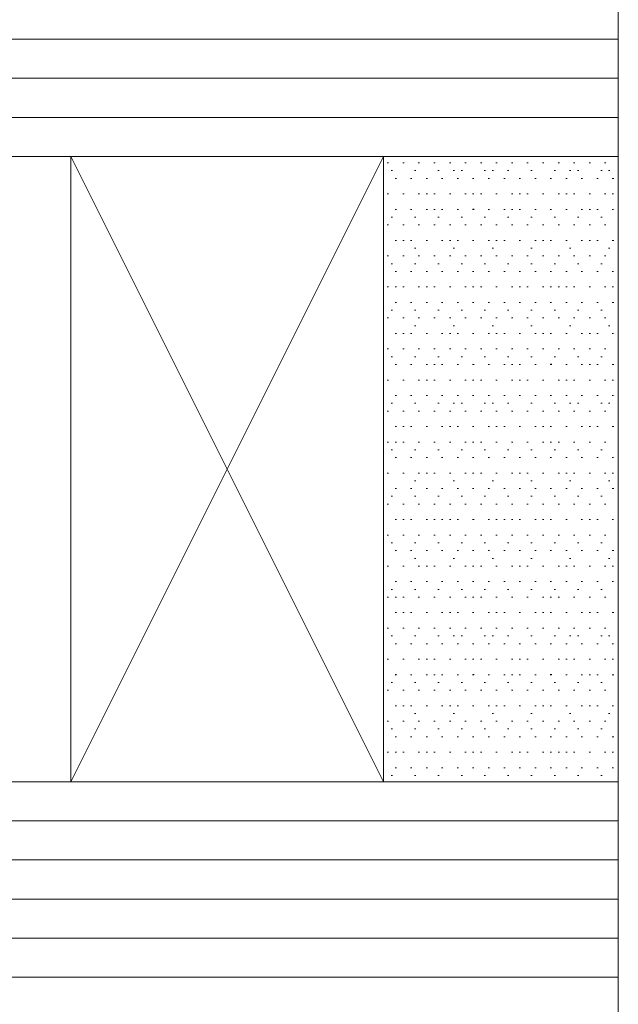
# Model space of a CAD drawing. Header units: inches. Extents: x 44881 to 156022, y 58140 to 83978.
# Tile 96 of 256: x 98435 to 98451, y 72447 to 72472. Entities that reach past the tile are written whole.
import ezdxf

# ---------------------------------------------------------------- set-up
doc = ezdxf.new("R2010")
doc.units = ezdxf.units.IN
for name, color, linetype, lineweight in [('_MB_inne_0.15', 251, 'Continuous', 15), ('_MB_kreskowanie_szklo_0.09', 157, 'Continuous', 9), ('_MB_kreskowanie_szklo_0.09 @ 1', 157, 'Continuous', 9), ('_MB_kreskowanie_szklo_0.09 @ 1.5', 157, 'Continuous', 9), ('_MB_kreskowanie_szklo_0.09 @ 10', 157, 'Continuous', 9), ('_MB_kreskowanie_szklo_0.09 @ 100', 157, 'Continuous', 9), ('_MB_kreskowanie_szklo_0.09 @ 2', 157, 'Continuous', 9), ('_MB_kreskowanie_szklo_0.09 @ 2.5', 157, 'Continuous', 9), ('_MB_kreskowanie_szklo_0.09 @ 20', 157, 'Continuous', 9), ('_MB_kreskowanie_szklo_0.09 @ 25', 157, 'Continuous', 9), ('_MB_kreskowanie_szklo_0.09 @ 4', 157, 'Continuous', 9), ('_MB_kreskowanie_szklo_0.09 @ 5', 157, 'Continuous', 9), ('_MB_kreskowanie_szklo_0.09 @ 50', 157, 'Continuous', 9), ('_MB_kreskowanie_szklo_0.09 @ 8', 157, 'Continuous', 9), ('_MB_szklo_0.15', 142, 'Continuous', 15)]:
    doc.layers.add(name, color=color, linetype=linetype, lineweight=lineweight)

# ---------------------------------------------------------------- blocks, each defined once
blk = doc.blocks.new('*U1455')
at = {"layer": '_MB_kreskowanie_szklo_0.09 @ 1'}
h = blk.add_hatch(dxfattribs=at)
h.set_pattern_fill('DOTS', color=256, scale=0.25)
h.set_pattern_definition([(0, (0, -10), (0.1984375, 0.396875), [0, -0.396875])])
h.paths.add_polyline_path([(6, -22), (6, -6), (0, -6), (0, -22)])
at = {"layer": '_MB_kreskowanie_szklo_0.09 @ 1.5'}
h = blk.add_hatch(dxfattribs=at)
h.set_pattern_fill('DOTS', color=256, scale=0.25)
h.set_pattern_definition([(0, (0, -10), (0.29765625, 0.5953124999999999), [0, -0.5953124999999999])])
h.paths.add_polyline_path([(6, -22), (6, -6), (0, -6), (0, -22)])
at = {"layer": '_MB_kreskowanie_szklo_0.09 @ 10'}
h = blk.add_hatch(dxfattribs=at)
h.set_pattern_fill('DOTS', color=256, scale=0.25)
h.set_pattern_definition([(0, (0, -10), (1.984375, 3.96875), [0, -3.96875])])
h.paths.add_polyline_path([(6, -22), (6, -6), (0, -6), (0, -22)])
at = {"layer": '_MB_kreskowanie_szklo_0.09 @ 100'}
h = blk.add_hatch(dxfattribs=at)
h.set_pattern_fill('DOTS', color=256, scale=0.25)
h.set_pattern_definition([(0, (0, -10), (19.84375, 39.6875), [0, -39.6875])])
h.paths.add_polyline_path([(6, -22), (6, -6), (0, -6), (0, -22)])
at = {"layer": '_MB_kreskowanie_szklo_0.09 @ 2'}
h = blk.add_hatch(dxfattribs=at)
h.set_pattern_fill('DOTS', color=256, scale=0.25)
h.set_pattern_definition([(0, (0, -10), (0.396875, 0.79375), [0, -0.79375])])
h.paths.add_polyline_path([(6, -22), (6, -6), (0, -6), (0, -22)])
at = {"layer": '_MB_kreskowanie_szklo_0.09 @ 2.5'}
h = blk.add_hatch(dxfattribs=at)
h.set_pattern_fill('DOTS', color=256, scale=0.25)
h.set_pattern_definition([(0, (0, -10), (0.49609375, 0.9921875), [0, -0.9921875])])
h.paths.add_polyline_path([(6, -22), (6, -6), (0, -6), (0, -22)])
at = {"layer": '_MB_kreskowanie_szklo_0.09 @ 20'}
h = blk.add_hatch(dxfattribs=at)
h.set_pattern_fill('DOTS', color=256, scale=0.25)
h.set_pattern_definition([(0, (0, -10), (3.96875, 7.9375), [0, -7.9375])])
h.paths.add_polyline_path([(6, -22), (6, -6), (0, -6), (0, -22)])
at = {"layer": '_MB_kreskowanie_szklo_0.09 @ 25'}
h = blk.add_hatch(dxfattribs=at)
h.set_pattern_fill('DOTS', color=256, scale=0.25)
h.set_pattern_definition([(0, (0, -10), (4.9609375, 9.921875), [0, -9.921875])])
h.paths.add_polyline_path([(6, -22), (6, -6), (0, -6), (0, -22)])
at = {"layer": '_MB_kreskowanie_szklo_0.09 @ 4'}
h = blk.add_hatch(dxfattribs=at)
h.set_pattern_fill('DOTS', color=256, scale=0.25)
h.set_pattern_definition([(0, (0, -10), (0.79375, 1.5875), [0, -1.5875])])
h.paths.add_polyline_path([(6, -22), (6, -6), (0, -6), (0, -22)])
at = {"layer": '_MB_kreskowanie_szklo_0.09 @ 5'}
h = blk.add_hatch(dxfattribs=at)
h.set_pattern_fill('DOTS', color=256, scale=0.25)
h.set_pattern_definition([(0, (0, -10), (0.9921875, 1.984375), [0, -1.984375])])
h.paths.add_polyline_path([(6, -22), (6, -6), (0, -6), (0, -22)])
at = {"layer": '_MB_kreskowanie_szklo_0.09 @ 50'}
h = blk.add_hatch(dxfattribs=at)
h.set_pattern_fill('DOTS', color=256, scale=0.25)
h.set_pattern_definition([(0, (0, -10), (9.921875, 19.84375), [0, -19.84375])])
h.paths.add_polyline_path([(6, -22), (6, -6), (0, -6), (0, -22)])
at = {"layer": '_MB_kreskowanie_szklo_0.09 @ 8'}
h = blk.add_hatch(dxfattribs=at)
h.set_pattern_fill('DOTS', color=256, scale=0.25)
h.set_pattern_definition([(0, (0, -10), (1.5875, 3.175), [0, -3.175])])
h.paths.add_polyline_path([(6, -22), (6, -6), (0, -6), (0, -22)])
blk = doc.blocks.new('*U299')
at = {"layer": '_MB_inne_0.15'}
blk.add_lwpolyline([(6, -22), (6, -6), (0, -6), (0, -22)], close=True, dxfattribs=at)
blk.add_lwpolyline([(14, -6), (14, -22), (6, -22), (6, -6), (14, -6), (6, -22), (6, -6), (14, -22)], dxfattribs=at)
at = {"layer": '_MB_kreskowanie_szklo_0.09'}
for points in [[(0, -1), (60, -1)], [(0, -2), (60, -2)], [(0, -3), (60, -3)], [(0, -4), (60, -4)], [(0, -5), (60, -5)], [(0, -23), (60, -23)], [(0, -24), (60, -24)], [(0, -25), (60, -25)]]:
    blk.add_lwpolyline(points, dxfattribs=at)
at = {"layer": '_MB_szklo_0.15'}
for points in [[(60, 0), (0, 0), (0, -6), (60, -6)], [(60, -22), (0, -22), (0, -26), (60, -26)]]:
    blk.add_lwpolyline(points, dxfattribs=at)
at = {"layer": '_MB_kreskowanie_szklo_0.09', "color": 7}
blk.add_blockref('*U1455', (0, 0), dxfattribs=at)

msp = doc.modelspace()

# ---------------------------------------------------------------- block references
at = {"color": 14, "true_color": 0xa30000, "rotation": 180}
msp.add_blockref('*U299', (98450.53600660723, 72446.82301288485), dxfattribs=at)

doc.saveas('drawing.dxf')
